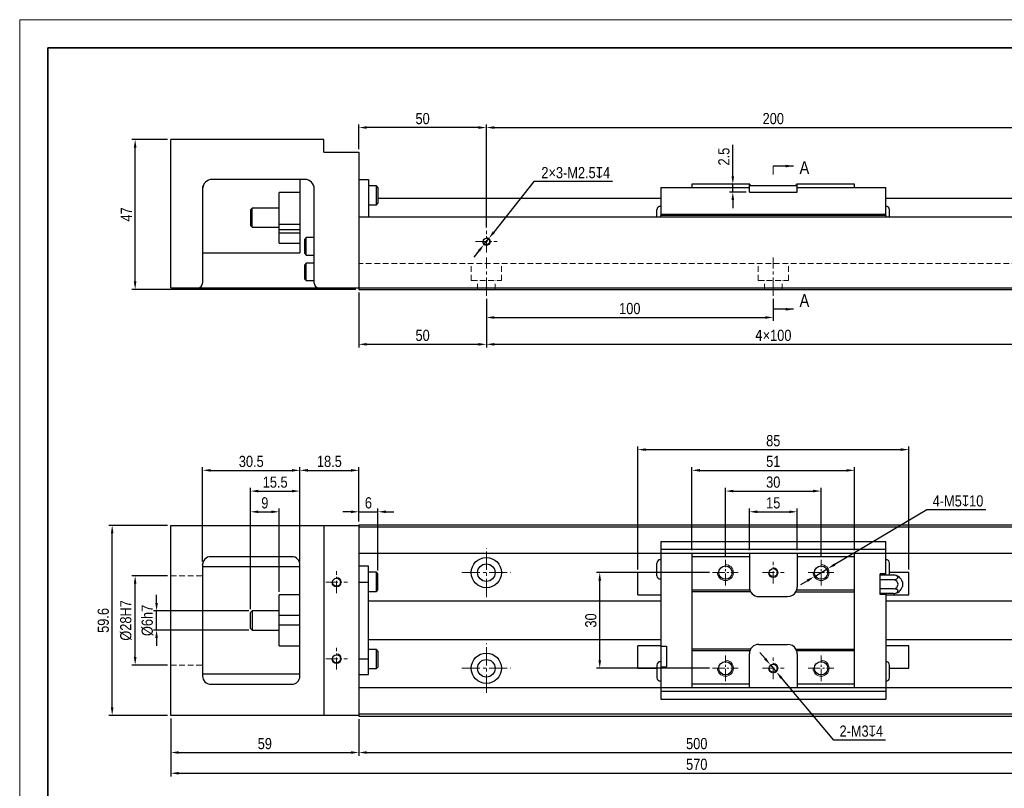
# Model space of a CAD drawing. Header units: millimetres. Extents: x 100 to 3612, y -424 to 856.
# Tile 35 of 45: x 2488 to 2797, y 161 to 402. Entities that reach past the tile are written whole.
import ezdxf

# ---------------------------------------------------------------- set-up
doc = ezdxf.new("R2010")
doc.units = ezdxf.units.MM
doc.linetypes.add('CENTER2', pattern=[28.575, 19.05, -3.175, 3.175, -3.175])
doc.linetypes.add('DASHED', pattern=[19.05, 12.7, -6.35])
doc.layers.get('Defpoints').update_dxf_attribs({"lineweight": 13})
for name, color, linetype, lineweight in [('小粗', 7, 'Continuous', 25), ('标注', 3, 'Continuous', 13), ('点划线', 1, 'CENTER2', 13), ('粗线', 7, 'Continuous', 35), ('细线', 7, 'Continuous', 13), ('虚线', 253, 'DASHED', 13)]:
    doc.layers.add(name, color=color, linetype=linetype, lineweight=lineweight)
doc.styles.add('3.5', font='ARIALN.TTF', dxfattribs={"height": 3.5})
doc.styles.add('7', font='ARIALN.TTF', dxfattribs={"height": 7})
doc.dimstyles.new('A4—对齐', dxfattribs={"dimtxt": 3.5, "dimasz": 2.5, "dimexe": 1, "dimexo": 1, "dimgap": 1, "dimtad": 1, "dimdec": 1, "dimzin": 9, "dimdsep": 46, "dimtxsty": '3.5', "dimcen": 2.5, "dimadec": 0, "dimazin": 0, "dimtm": 1e-09, "dimtfac": 1, "dimtdec": 1, "dimtmove": 0, "dimatfit": 3, "dimfxl": 0, "dimtolj": 1, "dimarcsym": 0})
doc.dimstyles.new('A4—水平', dxfattribs={"dimtxt": 3.5, "dimasz": 2.5, "dimexe": 2, "dimexo": 1, "dimgap": 1, "dimtad": 1, "dimtih": 1, "dimtoh": 1, "dimdec": 1, "dimzin": 12, "dimdsep": 46, "dimtxsty": '3.5', "dimcen": 2.5, "dimadec": 0, "dimazin": 0, "dimtm": 1e-09, "dimtfac": 1, "dimtdec": 1, "dimtmove": 0, "dimatfit": 3, "dimfxl": 0, "dimtolj": 1, "dimarcsym": 0})

# ---------------------------------------------------------------- blocks, each defined once
blk = doc.blocks.new('A4图框')
at = {"layer": '粗线'}
blk.add_lwpolyline([(5, 205), (292, 205), (292, 5), (5, 5)], close=True, dxfattribs=at)
at = {"layer": '细线'}
blk.add_lwpolyline([(0, 210), (297, 210), (297, 0), (0, 0)], close=True, dxfattribs=at)
blk = doc.blocks.new('*D441')
at = {"layer": 'Defpoints', "color": 0, "transparency": 16777216}
for p in [(2524.69, 364.58), (2535.87, 364.58), (2594.87, 317.58)]:
    blk.add_point(p, dxfattribs=at)
at = {"layer": '标注', "color": 0, "lineweight": -2, "transparency": 16777216}
for p, q in [((2534.87, 364.58), (2523.69, 364.58)), ((2524.69, 320.08), (2524.69, 362.08)), ((2593.87, 317.58), (2523.69, 317.58))]:
    blk.add_line(p, q, dxfattribs=at)
at = {"layer": '标注', "color": 0, "transparency": 16777216}
for points in [[(2524.27, 362.08), (2525.1, 362.08), (2524.69, 364.58)], [(2524.27, 320.08), (2525.1, 320.08), (2524.69, 317.58)]]:
    blk.add_solid(points, dxfattribs=at)
at = {"layer": '标注', "color": 0, "transparency": 16777216, "insert": (2521.94, 341.08), "char_height": 3.5, "attachment_point": 5, "rotation": 90, "style": '3.5'}
blk.add_mtext('\\A1;47', dxfattribs=at)
blk = doc.blocks.new('*D442')
at = {"layer": 'Defpoints', "color": 0, "transparency": 16777216}
for p in [(2594.87, 368.34), (2594.87, 360.58), (2634.87, 335.99)]:
    blk.add_point(p, dxfattribs=at)
at = {"layer": '标注', "color": 0, "lineweight": -2, "transparency": 16777216}
for p, q in [((2594.87, 361.58), (2594.87, 369.34)), ((2632.37, 368.34), (2597.37, 368.34)), ((2634.87, 336.99), (2634.87, 369.34))]:
    blk.add_line(p, q, dxfattribs=at)
at = {"layer": '标注', "color": 0, "transparency": 16777216}
for points in [[(2597.37, 368.76), (2597.37, 367.93), (2594.87, 368.34)], [(2632.37, 368.76), (2632.37, 367.93), (2634.87, 368.34)]]:
    blk.add_solid(points, dxfattribs=at)
at = {"layer": '标注', "color": 0, "transparency": 16777216, "insert": (2614.87, 371.13), "char_height": 3.5, "width": 11.7879, "attachment_point": 5, "style": '3.5'}
blk.add_mtext('\\A1;50', dxfattribs=at)
blk = doc.blocks.new('*D443')
at = {"layer": 'Defpoints', "color": 0, "transparency": 16777216}
for p in [(2814.87, 368.34), (2634.87, 335.99), (2814.87, 335.99)]:
    blk.add_point(p, dxfattribs=at)
at = {"layer": '标注', "color": 0, "lineweight": -2, "transparency": 16777216}
for p, q in [((2634.87, 336.99), (2634.87, 369.34)), ((2637.37, 368.34), (2812.37, 368.34)), ((2814.87, 336.99), (2814.87, 369.34))]:
    blk.add_line(p, q, dxfattribs=at)
at = {"layer": '标注', "color": 0, "transparency": 16777216}
for points in [[(2637.37, 368.76), (2637.37, 367.93), (2634.87, 368.34)], [(2812.37, 368.76), (2812.37, 367.93), (2814.87, 368.34)]]:
    blk.add_solid(points, dxfattribs=at)
at = {"layer": '标注', "color": 0, "transparency": 16777216, "insert": (2724.87, 371.13), "char_height": 3.5, "width": 18.6714, "attachment_point": 5, "style": '3.5'}
blk.add_mtext('\\A1;200', dxfattribs=at)
blk = doc.blocks.new('*D444')
at = {"layer": 'Defpoints', "color": 0, "transparency": 16777216}
for p in [(2594.87, 317.58), (2634.87, 315.58), (2634.87, 300.35)]:
    blk.add_point(p, dxfattribs=at)
at = {"layer": '标注', "color": 0, "lineweight": -2, "transparency": 16777216}
for p, q in [((2594.87, 316.58), (2594.87, 299.35)), ((2634.87, 314.58), (2634.87, 299.35)), ((2597.37, 300.35), (2632.37, 300.35))]:
    blk.add_line(p, q, dxfattribs=at)
at = {"layer": '标注', "color": 0, "transparency": 16777216}
for points in [[(2597.37, 300.76), (2597.37, 299.93), (2594.87, 300.35)], [(2632.37, 300.76), (2632.37, 299.93), (2634.87, 300.35)]]:
    blk.add_solid(points, dxfattribs=at)
at = {"layer": '标注', "color": 0, "transparency": 16777216, "insert": (2614.87, 303.14), "char_height": 3.5, "width": 10.0032, "attachment_point": 5, "style": '3.5'}
blk.add_mtext('\\A1;50', dxfattribs=at)
blk = doc.blocks.new('*D445')
at = {"layer": 'Defpoints', "color": 0, "transparency": 16777216}
for p in [(2634.87, 315.58), (2724.87, 315.58), (2724.87, 308.76)]:
    blk.add_point(p, dxfattribs=at)
at = {"layer": '标注', "color": 0, "lineweight": -2, "transparency": 16777216}
for p, q in [((2634.87, 314.58), (2634.87, 307.76)), ((2724.87, 314.58), (2724.87, 307.76)), ((2637.37, 308.76), (2722.37, 308.76))]:
    blk.add_line(p, q, dxfattribs=at)
at = {"layer": '标注', "color": 0, "transparency": 16777216}
for points in [[(2637.37, 309.18), (2637.37, 308.35), (2634.87, 308.76)], [(2722.37, 309.18), (2722.37, 308.35), (2724.87, 308.76)]]:
    blk.add_solid(points, dxfattribs=at)
at = {"layer": '标注', "color": 0, "transparency": 16777216, "insert": (2679.87, 311.55), "char_height": 3.5, "width": 11.0802, "attachment_point": 5, "style": '3.5'}
blk.add_mtext('\\A1;100', dxfattribs=at)
blk = doc.blocks.new('*D446')
at = {"layer": 'Defpoints', "color": 0, "transparency": 16777216}
for p in [(2634.87, 315.58), (2814.87, 315.58), (2814.87, 300.35)]:
    blk.add_point(p, dxfattribs=at)
at = {"layer": '标注', "color": 0, "lineweight": -2, "transparency": 16777216}
for p, q in [((2634.87, 314.58), (2634.87, 299.35)), ((2814.87, 314.58), (2814.87, 299.35)), ((2637.37, 300.35), (2812.37, 300.35))]:
    blk.add_line(p, q, dxfattribs=at)
at = {"layer": '标注', "color": 0, "transparency": 16777216}
for points in [[(2637.37, 300.76), (2637.37, 299.93), (2634.87, 300.35)], [(2812.37, 300.76), (2812.37, 299.93), (2814.87, 300.35)]]:
    blk.add_solid(points, dxfattribs=at)
at = {"layer": '标注', "color": 0, "transparency": 16777216, "insert": (2724.87, 303.14), "char_height": 3.5, "width": 20.1435, "attachment_point": 5, "style": '3.5'}
blk.add_mtext('\\A1;{\\fSimSun|b0|i0|c134|p34;4}×100', dxfattribs=at)
blk = doc.blocks.new('*D437')
at = {"layer": 'Defpoints', "color": 0, "transparency": 16777216}
for p in [(2634.09, 331.61), (2635.64, 333.56)]:
    blk.add_point(p, dxfattribs=at)
at = {"layer": '标注', "color": 0, "lineweight": -2, "transparency": 16777216}
for p, q in [((2649.78, 351.39), (2637.2, 335.52)), ((2674.47, 351.39), (2649.78, 351.39)), ((2634.09, 331.61), (2635.64, 333.56)), ((2632.54, 329.65), (2630.98, 327.69))]:
    blk.add_line(p, q, dxfattribs=at)
at = {"layer": '标注', "color": 0, "transparency": 16777216}
for points in [[(2636.87, 335.78), (2637.52, 335.26), (2635.64, 333.56)], [(2632.21, 329.91), (2632.86, 329.39), (2634.09, 331.61)]]:
    blk.add_solid(points, dxfattribs=at)
at = {"layer": '标注', "color": 0, "transparency": 16777216, "insert": (2662.91, 354.18), "char_height": 3.5, "attachment_point": 5, "style": '3.5'}
blk.add_mtext('\\A1;2×3-M2.5{\\Fgdt|c134;x}4', dxfattribs=at)
blk = doc.blocks.new('*D457')
at = {"layer": 'Defpoints', "color": 0, "transparency": 16777216}
for p in [(2600.87, 247.81), (2594.87, 243.73), (2600.87, 228.35)]:
    blk.add_point(p, dxfattribs=at)
at = {"layer": '标注', "color": 0, "lineweight": -2, "transparency": 16777216}
for p, q in [((2592.37, 247.81), (2589.87, 247.81)), ((2594.87, 244.73), (2594.87, 248.81)), ((2594.87, 247.81), (2600.87, 247.81)), ((2600.87, 229.35), (2600.87, 248.81)), ((2603.37, 247.81), (2605.87, 247.81))]:
    blk.add_line(p, q, dxfattribs=at)
at = {"layer": '标注', "color": 0, "transparency": 16777216}
for points in [[(2592.37, 248.23), (2592.37, 247.4), (2594.87, 247.81)], [(2603.37, 248.23), (2603.37, 247.4), (2600.87, 247.81)]]:
    blk.add_solid(points, dxfattribs=at)
at = {"layer": '标注', "color": 0, "transparency": 16777216, "insert": (2597.87, 250.6), "char_height": 3.5, "attachment_point": 5, "style": '3.5'}
blk.add_mtext('\\A1;6', dxfattribs=at)
blk = doc.blocks.new('*D458')
at = {"layer": 'Defpoints', "color": 0, "transparency": 16777216}
for p in [(2531.41, 216.73), (2561.37, 216.73), (2561.37, 210.73)]:
    blk.add_point(p, dxfattribs=at)
at = {"layer": '标注', "color": 0, "lineweight": -2, "transparency": 16777216}
for p, q in [((2531.41, 219.23), (2531.41, 221.73)), ((2560.37, 216.73), (2530.41, 216.73)), ((2531.41, 210.73), (2531.41, 216.73)), ((2560.37, 210.73), (2530.41, 210.73)), ((2531.41, 208.23), (2531.41, 205.73))]:
    blk.add_line(p, q, dxfattribs=at)
at = {"layer": '标注', "color": 0, "transparency": 16777216}
for points in [[(2531, 219.23), (2531.83, 219.23), (2531.41, 216.73)], [(2531, 208.23), (2531.83, 208.23), (2531.41, 210.73)]]:
    blk.add_solid(points, dxfattribs=at)
at = {"layer": '标注', "color": 0, "transparency": 16777216, "insert": (2528.53, 213.73), "char_height": 3.5, "attachment_point": 5, "rotation": 90, "style": '3.5'}
blk.add_mtext('\\A1;%%C6h7', dxfattribs=at)
blk = doc.blocks.new('*D459')
at = {"layer": 'Defpoints', "color": 0, "transparency": 16777216}
for p in [(2524.69, 227.73), (2535.87, 227.73), (2535.87, 199.73)]:
    blk.add_point(p, dxfattribs=at)
at = {"layer": '标注', "color": 0, "lineweight": -2, "transparency": 16777216}
for p, q in [((2534.87, 227.73), (2523.69, 227.73)), ((2524.69, 202.23), (2524.69, 225.23)), ((2534.87, 199.73), (2523.69, 199.73))]:
    blk.add_line(p, q, dxfattribs=at)
at = {"layer": '标注', "color": 0, "transparency": 16777216}
for points in [[(2524.28, 225.23), (2525.11, 225.23), (2524.69, 227.73)], [(2524.28, 202.23), (2525.11, 202.23), (2524.69, 199.73)]]:
    blk.add_solid(points, dxfattribs=at)
at = {"layer": '标注', "color": 0, "transparency": 16777216, "insert": (2521.81, 213.73), "char_height": 3.5, "attachment_point": 5, "rotation": 90, "style": '3.5'}
blk.add_mtext('\\A1;%%C28H7', dxfattribs=at)
blk = doc.blocks.new('*D460')
at = {"layer": 'Defpoints', "color": 0, "transparency": 16777216}
for p in [(2517.48, 243.53), (2535.87, 243.53), (2535.87, 183.93)]:
    blk.add_point(p, dxfattribs=at)
at = {"layer": '标注', "color": 0, "lineweight": -2, "transparency": 16777216}
for p, q in [((2534.87, 243.53), (2516.48, 243.53)), ((2517.48, 186.43), (2517.48, 241.03)), ((2534.87, 183.93), (2516.48, 183.93))]:
    blk.add_line(p, q, dxfattribs=at)
at = {"layer": '标注', "color": 0, "transparency": 16777216}
for points in [[(2517.07, 241.03), (2517.9, 241.03), (2517.48, 243.53)], [(2517.07, 186.43), (2517.9, 186.43), (2517.48, 183.93)]]:
    blk.add_solid(points, dxfattribs=at)
at = {"layer": '标注', "color": 0, "transparency": 16777216, "insert": (2514.7, 213.73), "char_height": 3.5, "attachment_point": 5, "rotation": 90, "style": '3.5'}
blk.add_mtext('\\A1;59.6', dxfattribs=at)
blk = doc.blocks.new('*D461')
at = {"layer": 'Defpoints', "color": 0, "transparency": 16777216}
for p in [(2535.87, 183.93), (2594.87, 183.73), (2594.87, 172.3)]:
    blk.add_point(p, dxfattribs=at)
at = {"layer": '标注', "color": 0, "lineweight": -2, "transparency": 16777216}
for p, q in [((2535.87, 182.93), (2535.87, 171.3)), ((2594.87, 182.73), (2594.87, 171.3)), ((2538.37, 172.3), (2592.37, 172.3))]:
    blk.add_line(p, q, dxfattribs=at)
at = {"layer": '标注', "color": 0, "transparency": 16777216}
for points in [[(2538.37, 172.71), (2538.37, 171.88), (2535.87, 172.3)], [(2592.37, 172.71), (2592.37, 171.88), (2594.87, 172.3)]]:
    blk.add_solid(points, dxfattribs=at)
at = {"layer": '标注', "color": 0, "transparency": 16777216, "insert": (2565.37, 175.08), "char_height": 3.5, "attachment_point": 5, "style": '3.5'}
blk.add_mtext('\\A1;59', dxfattribs=at)
blk = doc.blocks.new('*D462')
at = {"layer": 'Defpoints', "color": 0, "transparency": 16777216}
for p in [(2535.87, 183.93), (2865.87, 184.43), (2865.87, 165.8)]:
    blk.add_point(p, dxfattribs=at)
at = {"layer": '标注', "color": 0, "lineweight": -2, "transparency": 16777216}
for p, q in [((2535.87, 182.93), (2535.87, 164.8)), ((2865.87, 183.43), (2865.87, 164.8)), ((2538.37, 165.8), (2863.37, 165.8))]:
    blk.add_line(p, q, dxfattribs=at)
at = {"layer": '标注', "color": 0, "transparency": 16777216}
for points in [[(2538.37, 166.21), (2538.37, 165.38), (2535.87, 165.8)], [(2863.37, 166.21), (2863.37, 165.38), (2865.87, 165.8)]]:
    blk.add_solid(points, dxfattribs=at)
at = {"layer": '标注', "color": 0, "transparency": 16777216, "insert": (2700.87, 168.58), "char_height": 3.5, "width": 25.9299, "attachment_point": 5, "style": '3.5'}
blk.add_mtext('\\A1;570', dxfattribs=at)
blk = doc.blocks.new('*D463')
at = {"layer": 'Defpoints', "color": 0, "transparency": 16777216}
for p in [(2594.87, 183.73), (2854.87, 183.73), (2854.87, 172.3)]:
    blk.add_point(p, dxfattribs=at)
at = {"layer": '标注', "color": 0, "lineweight": -2, "transparency": 16777216}
for p, q in [((2594.87, 182.73), (2594.87, 171.3)), ((2854.87, 182.73), (2854.87, 171.3)), ((2597.37, 172.3), (2852.37, 172.3))]:
    blk.add_line(p, q, dxfattribs=at)
at = {"layer": '标注', "color": 0, "transparency": 16777216}
for points in [[(2597.37, 172.71), (2597.37, 171.88), (2594.87, 172.3)], [(2852.37, 172.71), (2852.37, 171.88), (2854.87, 172.3)]]:
    blk.add_solid(points, dxfattribs=at)
at = {"layer": '标注', "color": 0, "transparency": 16777216, "insert": (2700.87, 175.08), "char_height": 3.5, "width": 18.7578, "attachment_point": 5, "style": '3.5'}
blk.add_mtext('\\A1;500', dxfattribs=at)
blk = doc.blocks.new('*D464')
at = {"layer": 'Defpoints', "color": 0, "transparency": 16777216}
for p in [(2569.87, 247.81), (2569.87, 221.73), (2560.87, 216.23)]:
    blk.add_point(p, dxfattribs=at)
at = {"layer": '标注', "color": 0, "lineweight": -2, "transparency": 16777216}
for p, q in [((2560.87, 217.23), (2560.87, 248.81)), ((2563.37, 247.81), (2567.37, 247.81)), ((2569.87, 222.73), (2569.87, 248.81))]:
    blk.add_line(p, q, dxfattribs=at)
at = {"layer": '标注', "color": 0, "transparency": 16777216}
for points in [[(2563.37, 248.23), (2563.37, 247.4), (2560.87, 247.81)], [(2567.37, 248.23), (2567.37, 247.4), (2569.87, 247.81)]]:
    blk.add_solid(points, dxfattribs=at)
at = {"layer": '标注', "color": 0, "transparency": 16777216, "insert": (2565.37, 250.6), "char_height": 3.5, "attachment_point": 5, "style": '3.5'}
blk.add_mtext('\\A1;9', dxfattribs=at)
blk = doc.blocks.new('*D465')
at = {"layer": 'Defpoints', "color": 0, "transparency": 16777216}
for p in [(2576.37, 254.31), (2576.37, 231.23), (2560.87, 216.23)]:
    blk.add_point(p, dxfattribs=at)
at = {"layer": '标注', "color": 0, "lineweight": -2, "transparency": 16777216}
for p, q in [((2560.87, 217.23), (2560.87, 255.31)), ((2563.37, 254.31), (2573.87, 254.31)), ((2576.37, 232.23), (2576.37, 255.31))]:
    blk.add_line(p, q, dxfattribs=at)
at = {"layer": '标注', "color": 0, "transparency": 16777216}
for points in [[(2563.37, 254.73), (2563.37, 253.9), (2560.87, 254.31)], [(2573.87, 254.73), (2573.87, 253.9), (2576.37, 254.31)]]:
    blk.add_solid(points, dxfattribs=at)
at = {"layer": '标注', "color": 0, "transparency": 16777216, "insert": (2568.62, 257.1), "char_height": 3.5, "attachment_point": 5, "style": '3.5'}
blk.add_mtext('\\A1;15.5', dxfattribs=at)
blk = doc.blocks.new('*D466')
at = {"layer": 'Defpoints', "color": 0, "transparency": 16777216}
for p in [(2576.37, 260.81), (2545.87, 231.23), (2576.37, 231.23)]:
    blk.add_point(p, dxfattribs=at)
at = {"layer": '标注', "color": 0, "lineweight": -2, "transparency": 16777216}
for p, q in [((2545.87, 232.23), (2545.87, 261.81)), ((2548.37, 260.81), (2573.87, 260.81)), ((2576.37, 232.23), (2576.37, 261.81))]:
    blk.add_line(p, q, dxfattribs=at)
at = {"layer": '标注', "color": 0, "transparency": 16777216}
for points in [[(2548.37, 261.23), (2548.37, 260.4), (2545.87, 260.81)], [(2573.87, 261.23), (2573.87, 260.4), (2576.37, 260.81)]]:
    blk.add_solid(points, dxfattribs=at)
at = {"layer": '标注', "color": 0, "transparency": 16777216, "insert": (2561.12, 263.6), "char_height": 3.5, "attachment_point": 5, "style": '3.5'}
blk.add_mtext('\\A1;30.5', dxfattribs=at)
blk = doc.blocks.new('*D467')
at = {"layer": 'Defpoints', "color": 0, "transparency": 16777216}
for p in [(2594.87, 260.81), (2594.87, 243.73), (2576.37, 231.23)]:
    blk.add_point(p, dxfattribs=at)
at = {"layer": '标注', "color": 0, "lineweight": -2, "transparency": 16777216}
for p, q in [((2576.37, 232.23), (2576.37, 261.81)), ((2578.87, 260.81), (2592.37, 260.81)), ((2594.87, 244.73), (2594.87, 261.81))]:
    blk.add_line(p, q, dxfattribs=at)
at = {"layer": '标注', "color": 0, "transparency": 16777216}
for points in [[(2578.87, 261.23), (2578.87, 260.4), (2576.37, 260.81)], [(2592.37, 261.23), (2592.37, 260.4), (2594.87, 260.81)]]:
    blk.add_solid(points, dxfattribs=at)
at = {"layer": '标注', "color": 0, "transparency": 16777216, "insert": (2585.62, 263.6), "char_height": 3.5, "attachment_point": 5, "style": '3.5'}
blk.add_mtext('\\A1;18.5', dxfattribs=at)
blk = doc.blocks.new('*D468')
at = {"layer": 'Defpoints', "color": 0, "transparency": 16777216}
for p in [(2739.87, 254.31), (2709.87, 232.78), (2739.87, 232.78)]:
    blk.add_point(p, dxfattribs=at)
at = {"layer": '标注', "color": 0, "lineweight": -2, "transparency": 16777216}
for p, q in [((2709.87, 233.78), (2709.87, 255.31)), ((2712.37, 254.31), (2737.37, 254.31)), ((2739.87, 233.78), (2739.87, 255.31))]:
    blk.add_line(p, q, dxfattribs=at)
at = {"layer": '标注', "color": 0, "transparency": 16777216}
for points in [[(2712.37, 254.73), (2712.37, 253.9), (2709.87, 254.31)], [(2737.37, 254.73), (2737.37, 253.9), (2739.87, 254.31)]]:
    blk.add_solid(points, dxfattribs=at)
at = {"layer": '标注', "color": 0, "transparency": 16777216, "insert": (2724.87, 257.1), "char_height": 3.5, "attachment_point": 5, "style": '3.5'}
blk.add_mtext('\\A1;30', dxfattribs=at)
blk = doc.blocks.new('*D469')
at = {"layer": 'Defpoints', "color": 0, "transparency": 16777216}
for p in [(2767.37, 267.31), (2682.37, 228.73), (2767.37, 228.73)]:
    blk.add_point(p, dxfattribs=at)
at = {"layer": '标注', "color": 0, "lineweight": -2, "transparency": 16777216}
for p, q in [((2682.37, 229.73), (2682.37, 268.31)), ((2684.87, 267.31), (2764.87, 267.31)), ((2767.37, 229.73), (2767.37, 268.31))]:
    blk.add_line(p, q, dxfattribs=at)
at = {"layer": '标注', "color": 0, "transparency": 16777216}
for points in [[(2684.87, 267.73), (2684.87, 266.9), (2682.37, 267.31)], [(2764.87, 267.73), (2764.87, 266.9), (2767.37, 267.31)]]:
    blk.add_solid(points, dxfattribs=at)
at = {"layer": '标注', "color": 0, "transparency": 16777216, "insert": (2724.87, 270.1), "char_height": 3.5, "attachment_point": 5, "style": '3.5'}
blk.add_mtext('\\A1;85', dxfattribs=at)
blk = doc.blocks.new('*D470')
at = {"layer": 'Defpoints', "color": 0, "transparency": 16777216}
for p in [(2712.18, 350.58), (2717.37, 350.58), (2717.37, 348.08)]:
    blk.add_point(p, dxfattribs=at)
at = {"layer": '标注', "color": 0, "lineweight": -2, "transparency": 16777216}
for p, q in [((2712.18, 353.08), (2712.18, 362.88)), ((2716.37, 350.58), (2711.18, 350.58)), ((2712.18, 348.08), (2712.18, 350.58)), ((2716.37, 348.08), (2711.18, 348.08)), ((2712.18, 345.58), (2712.18, 343.08))]:
    blk.add_line(p, q, dxfattribs=at)
at = {"layer": '标注', "color": 0, "transparency": 16777216}
for points in [[(2711.76, 353.08), (2712.59, 353.08), (2712.18, 350.58)], [(2711.76, 345.58), (2712.59, 345.58), (2712.18, 348.08)]]:
    blk.add_solid(points, dxfattribs=at)
at = {"layer": '标注', "color": 0, "transparency": 16777216, "insert": (2709.39, 359.23), "char_height": 3.5, "attachment_point": 5, "rotation": 90, "style": '3.5'}
blk.add_mtext('\\A1;2.5', dxfattribs=at)
blk = doc.blocks.new('*D471')
at = {"layer": 'Defpoints', "color": 0, "transparency": 16777216}
for p in [(2670.44, 228.73), (2705.82, 228.73), (2705.82, 198.73)]:
    blk.add_point(p, dxfattribs=at)
at = {"layer": '标注', "color": 0, "lineweight": -2, "transparency": 16777216}
for p, q in [((2704.82, 228.73), (2669.44, 228.73)), ((2670.44, 201.23), (2670.44, 226.23)), ((2704.82, 198.73), (2669.44, 198.73))]:
    blk.add_line(p, q, dxfattribs=at)
at = {"layer": '标注', "color": 0, "transparency": 16777216}
for points in [[(2670.02, 226.23), (2670.86, 226.23), (2670.44, 228.73)], [(2670.02, 201.23), (2670.86, 201.23), (2670.44, 198.73)]]:
    blk.add_solid(points, dxfattribs=at)
at = {"layer": '标注', "color": 0, "transparency": 16777216, "insert": (2667.65, 213.73), "char_height": 3.5, "attachment_point": 5, "rotation": 90, "style": '3.5'}
blk.add_mtext('\\A1;30', dxfattribs=at)
blk = doc.blocks.new('*D472')
at = {"layer": 'Defpoints', "color": 0, "transparency": 16777216}
for p in [(2732.37, 247.81), (2717.37, 234.73), (2732.37, 234.73)]:
    blk.add_point(p, dxfattribs=at)
at = {"layer": '标注', "color": 0, "lineweight": -2, "transparency": 16777216}
for p, q in [((2717.37, 235.73), (2717.37, 248.81)), ((2719.87, 247.81), (2729.87, 247.81)), ((2732.37, 235.73), (2732.37, 248.81))]:
    blk.add_line(p, q, dxfattribs=at)
at = {"layer": '标注', "color": 0, "transparency": 16777216}
for points in [[(2719.87, 248.23), (2719.87, 247.4), (2717.37, 247.81)], [(2729.87, 248.23), (2729.87, 247.4), (2732.37, 247.81)]]:
    blk.add_solid(points, dxfattribs=at)
at = {"layer": '标注', "color": 0, "transparency": 16777216, "insert": (2724.87, 250.6), "char_height": 3.5, "attachment_point": 5, "style": '3.5'}
blk.add_mtext('\\A1;15', dxfattribs=at)
blk = doc.blocks.new('*D473')
at = {"layer": 'Defpoints', "color": 0, "transparency": 16777216}
for p in [(2750.37, 260.81), (2699.37, 234.73), (2750.37, 234.73)]:
    blk.add_point(p, dxfattribs=at)
at = {"layer": '标注', "color": 0, "lineweight": -2, "transparency": 16777216}
for p, q in [((2699.37, 235.73), (2699.37, 261.81)), ((2701.87, 260.81), (2747.87, 260.81)), ((2750.37, 235.73), (2750.37, 261.81))]:
    blk.add_line(p, q, dxfattribs=at)
at = {"layer": '标注', "color": 0, "transparency": 16777216}
for points in [[(2701.87, 261.23), (2701.87, 260.4), (2699.37, 260.81)], [(2747.87, 261.23), (2747.87, 260.4), (2750.37, 260.81)]]:
    blk.add_solid(points, dxfattribs=at)
at = {"layer": '标注', "color": 0, "transparency": 16777216, "insert": (2724.87, 263.6), "char_height": 3.5, "attachment_point": 5, "style": '3.5'}
blk.add_mtext('\\A1;51', dxfattribs=at)
blk = doc.blocks.new('*D474')
at = {"layer": 'Defpoints', "color": 0, "transparency": 16777216}
for p in [(2742.02, 230.01), (2737.71, 227.46)]:
    blk.add_point(p, dxfattribs=at)
at = {"layer": '标注', "color": 0, "lineweight": -2, "transparency": 16777216}
for p, q in [((2773.07, 248.42), (2744.17, 231.28)), ((2791.59, 248.42), (2773.07, 248.42)), ((2737.71, 227.46), (2742.02, 230.01)), ((2735.56, 226.19), (2733.41, 224.91))]:
    blk.add_line(p, q, dxfattribs=at)
at = {"layer": '标注', "color": 0, "transparency": 16777216}
for points in [[(2743.95, 231.64), (2744.38, 230.93), (2742.02, 230.01)], [(2735.35, 226.54), (2735.78, 225.83), (2737.71, 227.46)]]:
    blk.add_solid(points, dxfattribs=at)
at = {"layer": '标注', "color": 0, "transparency": 16777216, "insert": (2782.83, 251.2), "char_height": 3.5, "attachment_point": 5, "style": '3.5'}
blk.add_mtext('\\A1;4-M5{\\Fgdt|c134;x}10', dxfattribs=at)
blk = doc.blocks.new('*D475')
at = {"layer": 'Defpoints', "color": 0, "transparency": 16777216}
for p in [(2723.9, 199.88), (2725.83, 197.59)]:
    blk.add_point(p, dxfattribs=at)
at = {"layer": '标注', "color": 0, "lineweight": -2, "transparency": 16777216}
for p, q in [((2722.29, 201.79), (2720.68, 203.71)), ((2723.9, 199.88), (2725.83, 197.59)), ((2743.85, 176.21), (2727.44, 195.68)), ((2760.1, 176.21), (2743.85, 176.21))]:
    blk.add_line(p, q, dxfattribs=at)
at = {"layer": '标注', "color": 0, "transparency": 16777216}
for points in [[(2722.61, 202.06), (2721.97, 201.52), (2723.9, 199.88)], [(2727.76, 195.94), (2727.12, 195.41), (2725.83, 197.59)]]:
    blk.add_solid(points, dxfattribs=at)
at = {"layer": '标注', "color": 0, "transparency": 16777216, "insert": (2752.49, 178.99), "char_height": 3.5, "attachment_point": 5, "style": '3.5'}
blk.add_mtext('\\A1;2-M3{\\Fgdt|c134;x}4', dxfattribs=at)

msp = doc.modelspace()

# ---------------------------------------------------------------- linework, layer by layer
at = {"layer": '小粗'}
for p, q in [((2583.87, 364.58), (2535.87, 364.58)), ((2535.87, 318.08), (2535.87, 364.58)), ((2583.87, 360.58), (2583.87, 364.58)), ((2583.87, 360.58), (2594.87, 360.58)), ((2594.87, 360.58), (2594.87, 317.58)), ((2545.87, 349.08), (2545.87, 319.58)), ((2577.87, 352.08), (2548.87, 352.08)), ((2576.37, 352.08), (2576.37, 329.08)), ((2580.87, 319.58), (2580.87, 349.08)), ((2594.87, 352.08), (2597.87, 352.08)), ((2597.87, 352.08), (2597.87, 340.38)), ((2600.37, 350.08), (2597.87, 350.08)), ((2600.87, 349.58), (2600.37, 350.08)), ((2600.37, 344.08), (2600.37, 350.08)), ((2600.87, 349.58), (2600.87, 344.58)), ((2689.57, 349.58), (2717.37, 349.58)), ((2689.57, 349.58), (2689.57, 340.78)), ((2717.54, 350.58), (2699.37, 350.58)), ((2699.37, 350.58), (2699.37, 349.58)), ((2717.37, 348.08), (2717.37, 350.58)), ((2731.96, 350.08), (2717.77, 350.08)), ((2750.37, 350.58), (2732.19, 350.58)), ((2732.37, 348.08), (2732.37, 350.58)), ((2732.37, 349.58), (2760.17, 349.58)), ((2750.37, 349.58), (2750.37, 350.58)), ((2760.17, 340.78), (2760.17, 349.58)), ((2569.87, 337.88), (2569.87, 347.94)), ((2576.37, 347.94), (2569.87, 347.94)), ((2689.57, 346.08), (2600.87, 346.08)), ((2717.37, 348.08), (2732.37, 348.08)), ((2854.87, 346.08), (2760.16, 346.08)), ((2561.37, 343.08), (2560.87, 342.58)), ((2569.87, 343.08), (2561.37, 343.08)), ((2561.37, 337.08), (2561.37, 343.08)), ((2597.87, 344.08), (2600.37, 344.08)), ((2600.37, 344.08), (2600.87, 344.58)), ((2560.87, 342.58), (2560.87, 337.58)), ((2594.87, 340.38), (2854.87, 340.38)), ((2688.37, 340.38), (2688.37, 342.58)), ((2760.17, 341.07), (2689.57, 341.07)), ((2689.57, 340.38), (2689.57, 340.78)), ((2760.17, 340.78), (2689.57, 340.78)), ((2760.17, 340.78), (2760.17, 340.38)), ((2761.37, 340.38), (2761.37, 342.58)), ((2560.87, 337.58), (2561.37, 337.08)), ((2561.37, 337.08), (2569.87, 337.08)), ((2569.87, 332.08), (2569.87, 337.88)), ((2576.37, 337.88), (2569.87, 337.88)), ((2569.87, 336.41), (2576.37, 336.41)), ((2576.37, 335.2), (2569.87, 335.2)), ((2578.37, 333.83), (2577.87, 333.33)), ((2580.87, 333.83), (2578.37, 333.83)), ((2578.37, 328.33), (2578.37, 333.83)), ((2569.87, 332.08), (2576.37, 332.08)), ((2577.87, 328.83), (2577.87, 333.33)), ((2545.87, 329.08), (2576.37, 329.08)), ((2577.87, 328.83), (2578.37, 328.33)), ((2578.37, 328.33), (2580.87, 328.33)), ((2578.37, 325.83), (2577.87, 325.33)), ((2577.87, 320.83), (2577.87, 325.33)), ((2580.87, 325.83), (2578.37, 325.83)), ((2578.37, 320.33), (2578.37, 325.83)), ((2577.87, 320.83), (2578.37, 320.33)), ((2578.37, 320.33), (2580.87, 320.33)), ((2535.87, 318.08), (2865.87, 318.08)), ((2594.87, 317.58), (2854.87, 317.58)), ((2535.87, 183.93), (2535.87, 243.53)), ((2535.87, 243.53), (2594.87, 243.53)), ((2583.87, 243.53), (2583.87, 183.93)), ((2594.87, 243.73), (2854.87, 243.73)), ((2594.87, 243.73), (2594.87, 183.73)), ((2594.87, 243.08), (2854.87, 243.08)), ((2689.57, 238.45), (2689.57, 189.02)), ((2689.57, 238.45), (2760.17, 238.45)), ((2760.17, 227.97), (2760.17, 238.45)), ((2760.17, 235.97), (2689.57, 235.97)), ((2573.87, 233.73), (2548.37, 233.73)), ((2854.87, 234.73), (2594.87, 234.73)), ((2688.37, 227.73), (2688.37, 231.73)), ((2699.37, 234.73), (2699.37, 192.73)), ((2717.37, 233.73), (2699.37, 233.73)), ((2717.37, 234.73), (2717.37, 224.23)), ((2732.37, 234.73), (2732.37, 224.23)), ((2750.37, 233.73), (2732.37, 233.73)), ((2750.37, 192.73), (2750.37, 234.73)), ((2761.37, 227.97), (2761.37, 231.73)), ((2545.87, 231.23), (2545.87, 196.23)), ((2576.37, 230.53), (2545.87, 230.53)), ((2576.37, 196.23), (2576.37, 231.23)), ((2597.87, 230.73), (2594.87, 230.73)), ((2597.87, 196.73), (2597.87, 230.73)), ((2600.37, 228.85), (2597.87, 228.85)), ((2600.87, 228.35), (2600.37, 228.85)), ((2600.37, 222.85), (2600.37, 228.85)), ((2688.37, 228.73), (2682.37, 228.73)), ((2682.37, 221.73), (2682.37, 228.73)), ((2767.37, 228.73), (2761.37, 228.73)), ((2767.37, 221.73), (2767.37, 228.73)), ((2594.87, 225.78), (2597.87, 225.78)), ((2600.87, 223.35), (2600.87, 228.35)), ((2758.37, 221.83), (2758.37, 228.33)), ((2760.17, 228.33), (2758.37, 228.33)), ((2762.57, 227.97), (2758.37, 227.97)), ((2758.37, 226.53), (2762.57, 226.53)), ((2765.37, 225.79), (2765.37, 224.38)), ((2597.87, 222.85), (2600.37, 222.85)), ((2600.37, 222.85), (2600.87, 223.35)), ((2717.54, 223.23), (2699.37, 223.23)), ((2717.77, 222.73), (2699.37, 222.73)), ((2731.96, 222.73), (2750.37, 222.73)), ((2750.37, 223.23), (2732.19, 223.23)), ((2762.57, 223.64), (2758.37, 223.64)), ((2576.37, 221.73), (2569.87, 221.73)), ((2569.87, 205.73), (2569.87, 221.73)), ((2689.57, 219.73), (2597.87, 219.73)), ((2682.37, 221.73), (2689.57, 221.73)), ((2720.37, 221.23), (2729.37, 221.23)), ((2762.56, 222.2), (2758.37, 222.2)), ((2760.17, 221.83), (2758.37, 221.83)), ((2854.87, 219.73), (2760.16, 219.73)), ((2760.17, 222.2), (2760.17, 189.02)), ((2760.17, 221.73), (2767.37, 221.73)), ((2561.37, 216.73), (2560.87, 216.23)), ((2560.87, 211.23), (2560.87, 216.23)), ((2569.87, 216.73), (2561.37, 216.73)), ((2561.37, 216.73), (2561.37, 210.73)), ((2576.37, 215.23), (2569.87, 215.23)), ((2560.87, 211.23), (2561.37, 210.73)), ((2561.37, 210.73), (2569.87, 210.73)), ((2576.37, 212.23), (2569.87, 212.23)), ((2597.87, 207.73), (2689.57, 207.73)), ((2760.16, 207.73), (2854.87, 207.73)), ((2569.87, 205.73), (2576.37, 205.73)), ((2600.37, 204.61), (2597.87, 204.61)), ((2600.87, 204.11), (2600.37, 204.61)), ((2600.37, 198.61), (2600.37, 204.61)), ((2600.87, 204.11), (2600.87, 199.11)), ((2689.57, 205.73), (2682.37, 205.73)), ((2682.37, 198.73), (2682.37, 205.73)), ((2689.57, 205.63), (2691.37, 205.63)), ((2691.37, 205.63), (2691.37, 199.13)), ((2717.77, 204.73), (2699.37, 204.73)), ((2717.54, 204.23), (2699.37, 204.23)), ((2720.37, 206.23), (2729.37, 206.23)), ((2731.96, 204.73), (2750.37, 204.73)), ((2750.37, 204.23), (2732.19, 204.23)), ((2767.37, 205.73), (2760.17, 205.73)), ((2767.37, 198.73), (2767.37, 205.73)), ((2594.87, 201.69), (2597.87, 201.69)), ((2717.37, 192.73), (2717.37, 203.23)), ((2732.37, 203.23), (2732.37, 192.73)), ((2597.87, 198.61), (2600.37, 198.61)), ((2600.37, 198.61), (2600.87, 199.11)), ((2682.37, 198.73), (2688.37, 198.73)), ((2688.37, 199.73), (2688.37, 195.73)), ((2689.57, 199.13), (2691.37, 199.13)), ((2761.37, 195.73), (2761.37, 199.73)), ((2761.37, 198.73), (2767.37, 198.73)), ((2545.87, 196.93), (2576.37, 196.93)), ((2594.87, 196.73), (2597.87, 196.73)), ((2548.37, 193.73), (2573.87, 193.73)), ((2594.87, 192.73), (2854.87, 192.73)), ((2717.37, 193.73), (2699.37, 193.73)), ((2750.37, 193.73), (2732.37, 193.73)), ((2689.57, 191.5), (2760.17, 191.5)), ((2689.57, 189.02), (2760.17, 189.02)), ((2594.87, 183.93), (2535.87, 183.93)), ((2854.87, 184.38), (2594.87, 184.38)), ((2594.87, 183.73), (2854.87, 183.73))]:
    msp.add_line(p, q, dxfattribs=at)
for centre, radius in [((2634.87, 332.58), 1.02), ((2634.87, 228.73), 4.75), ((2634.87, 228.73), 2.75), ((2709.87, 228.73), 2.1), ((2724.87, 228.73), 1.25), ((2739.87, 228.73), 2.1), ((2587.87, 225.73), 1.25), ((2587.87, 201.73), 1.25), ((2634.87, 198.73), 4.75), ((2634.87, 198.73), 2.75), ((2709.87, 198.73), 2.1), ((2739.87, 198.73), 2.1), ((2724.87, 198.73), 1.25)]:
    msp.add_circle(centre, radius, dxfattribs=at)
for centre, radius, start, end in [((2548.87, 349.08), 3, 90, 180), ((2577.87, 349.08), 3, 0, 90), ((2720.37, 351.58), 3, 199.4712, 210), ((2689.37, 342.58), 1, 78.463, 180.0001), ((2760.37, 342.58), 1, 359.9999, 101.537), ((2544.37, 319.58), 1.5, 270, 0), ((2582.37, 319.58), 1.5, 180, 270), ((2548.37, 231.23), 2.5, 90, 180), ((2573.87, 231.23), 2.5, 0, 90), ((2689.37, 231.73), 1, 78.463, 180.0001), ((2760.37, 231.73), 1, 359.9999, 101.537), ((2689.37, 227.73), 1, 179.9999, 281.537), ((2762.57, 225.08), 2.89, 14.082, 89.9713), ((2762.57, 225.08), 1.44, 270.1017, 90.0043), ((2720.37, 224.23), 3, 180, 270), ((2729.37, 224.23), 3, 270, 330), ((2729.37, 224.23), 3, 340.5288, 0), ((2762.57, 225.08), 2.89, 270, 345.918), ((2720.37, 203.23), 3, 90, 180), ((2729.37, 203.23), 3, 30, 90), ((2729.37, 203.23), 3, 0, 19.4712), ((2689.37, 199.73), 1, 78.463, 180.0001), ((2760.37, 199.73), 1, 359.9999, 101.537), ((2548.37, 196.23), 2.5, 180, 270), ((2573.87, 196.23), 2.5, 270, 0), ((2689.37, 195.73), 1, 179.9999, 281.537), ((2760.37, 195.73), 1, 258.463, 0.0001)]:
    msp.add_arc(centre, radius, start, end, dxfattribs=at)
for centre, major_axis, ratio, start_param, end_param in [((2729.37, 351.58), (-2.74, 1.21), 1, 3.034044, 3.217806), ((2762.57, 227.25), (1.44, 0), 0.5, 4.712313, 7.852981), ((2729.37, 224.23), (3, 0), 1, 5.759587, 5.943348), ((2762.57, 222.92), (-1.44, 0), 0.5, 1.570197, 4.710613), ((2729.37, 203.23), (3, 0), 1, 0.339837, 0.523599)]:
    msp.add_ellipse(centre, major_axis=major_axis, ratio=ratio, start_param=start_param, end_param=end_param, dxfattribs=at)
for points, knots in [([(2545.89, 349.44), (2545.89, 349.48), (2545.9, 349.52), (2545.91, 349.6), (2545.91, 349.63), (2545.92, 349.67), (2545.93, 349.69), (2545.93, 349.72), (2545.94, 349.73), (2545.96, 349.81), (2545.97, 349.88), (2546, 349.98), (2546.01, 350), (2546.02, 350.04), (2546.04, 350.09), (2546.06, 350.15), (2546.08, 350.19)], [0, 0, 0, 0, 0.25, 0.25, 0.375, 0.375, 0.4375, 0.4375, 0.5, 0.5, 0.75, 0.75, 0.8125, 0.8125, 0.875, 1, 1, 1, 1]), ([(2546.08, 232.24), (2546.09, 232.27), (2546.1, 232.29), (2546.1, 232.3), (2546.11, 232.3), (2546.11, 232.3), (2546.11, 232.31), (2546.11, 232.31)], [0, 0, 0, 0, 0.685618, 0.685618, 0.857023, 0.857023, 1, 1, 1, 1]), ([(2546.11, 195.16), (2546.11, 195.16), (2546.11, 195.16), (2546.11, 195.17), (2546.1, 195.17), (2546.1, 195.18), (2546.09, 195.2), (2546.08, 195.23)], [0, 0, 0, 0, 0.142582, 0.142582, 0.314065, 0.314065, 1, 1, 1, 1])]:
    msp.add_open_spline(points, degree=3, knots=knots, dxfattribs=at)
msp.add_open_spline([(2545.87, 231.23), (2545.87, 231.27), (2545.87, 231.34), (2545.87, 231.45), (2545.88, 231.52), (2545.89, 231.56)], degree=3, dxfattribs=at)
at = {"layer": '标注', "const_width": 0.3}
for points in [[(2724.87, 353.6), (2724.87, 356.26)], [(2724.87, 311.34), (2724.87, 313.99)]]:
    msp.add_lwpolyline(points, dxfattribs=at)
at = {"layer": '标注'}
for centre, radius in [((2634.87, 332.58), 1.25), ((2709.87, 228.73), 2.5), ((2724.87, 228.73), 1.5), ((2739.87, 228.73), 2.5), ((2587.87, 225.73), 1.5), ((2587.87, 201.73), 1.5), ((2709.87, 198.73), 2.5), ((2739.87, 198.73), 2.5), ((2724.87, 198.73), 1.5)]:
    msp.add_arc(centre, radius, 180, 90, dxfattribs=at)
at = {"layer": '点划线', "ltscale": 0.2}
for p, q in [((2634.87, 329.18), (2634.87, 335.99)), ((2631.46, 332.58), (2638.27, 332.58)), ((2709.87, 224.69), (2709.87, 232.78)), ((2724.87, 225.33), (2724.87, 232.14)), ((2739.87, 224.69), (2739.87, 232.78)), ((2587.87, 222.33), (2587.87, 229.14)), ((2705.82, 228.73), (2713.91, 228.73)), ((2721.46, 228.73), (2728.27, 228.73)), ((2735.82, 228.73), (2743.91, 228.73)), ((2584.46, 225.73), (2591.27, 225.73)), ((2587.87, 198.33), (2587.87, 205.14)), ((2584.46, 201.73), (2591.27, 201.73)), ((2709.87, 194.69), (2709.87, 202.78)), ((2724.87, 195.33), (2724.87, 202.14)), ((2739.87, 194.69), (2739.87, 202.78)), ((2705.82, 198.73), (2713.91, 198.73)), ((2721.46, 198.73), (2728.27, 198.73)), ((2735.82, 198.73), (2743.91, 198.73))]:
    msp.add_line(p, q, dxfattribs=at)
at = {"layer": '点划线', "ltscale": 0.3}
for p, q in [((2634.87, 315.58), (2634.87, 327.58)), ((2724.87, 315.58), (2724.87, 327.58)), ((2634.87, 221.02), (2634.87, 236.45)), ((2627.15, 228.73), (2642.58, 228.73)), ((2634.87, 191.02), (2634.87, 206.45)), ((2627.15, 198.73), (2642.58, 198.73))]:
    msp.add_line(p, q, dxfattribs=at)
at = {"layer": '虚线', "ltscale": 0.14}
for p, q in [((2854.87, 325.73), (2594.87, 325.73)), ((2630.12, 320.38), (2630.12, 325.73)), ((2639.62, 320.38), (2639.62, 325.58)), ((2720.12, 320.38), (2720.12, 325.73)), ((2729.62, 320.38), (2729.62, 325.58)), ((2630.12, 320.38), (2639.62, 320.38)), ((2632.12, 317.58), (2632.12, 320.38)), ((2637.62, 317.58), (2637.62, 320.38)), ((2720.12, 320.38), (2729.62, 320.38)), ((2722.12, 317.58), (2722.12, 320.38)), ((2727.62, 317.58), (2727.62, 320.38)), ((2535.87, 227.73), (2545.87, 227.73)), ((2535.87, 199.73), (2545.87, 199.73))]:
    msp.add_line(p, q, dxfattribs=at)

# ---------------------------------------------------------------- block references
at = {"layer": '标注', "xscale": 1.772264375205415, "yscale": 1.772264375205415, "zscale": 1.772264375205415}
msp.add_blockref('A4图框', (2488.47, 30), dxfattribs=at)

# ---------------------------------------------------------------- texts
at = {"layer": '标注', "char_height": 4, "attachment_point": 1, "style": '7'}
for insert in [(2733.11, 357.78), (2733.11, 316.09)]:
    msp.add_mtext_dynamic_manual_height_columns('A', width=8.7359, gutter_width=35, heights=[0], dxfattribs=dict(at, insert=insert))

# ---------------------------------------------------------------- dimensions: what is measured, and where the dimension line sits
at = {"layer": '标注'}
for base, p1, p2, text, picture, middle in [((2594.87, 368.34), (2634.87, 335.99), (2594.87, 360.58), '50', '*D442', (2614.87, 371.13)), ((2814.87, 368.34), (2634.87, 335.99), (2814.87, 335.99), '200', '*D443', (2724.87, 371.13)), ((2634.87, 300.35), (2594.87, 317.58), (2634.87, 315.58), '50', '*D444', (2614.87, 303.14)), ((2724.87, 308.76), (2634.87, 315.58), (2724.87, 315.58), '100', '*D445', (2679.87, 311.55)), ((2814.87, 300.35), (2634.87, 315.58), (2814.87, 315.58), '{\\fSimSun|b0|i0|c134|p34;4}×100', '*D446', (2724.87, 303.14))]:
    dim = msp.add_linear_dim(base=base, p1=p1, p2=p2, text=text, dimstyle='A4—对齐', dxfattribs=at)
    dim.commit()
    dim.dimension.update_dxf_attribs({"geometry": picture, "text_midpoint": middle})
for base, p1, p2, picture, middle in [((2524.69, 364.58), (2594.87, 317.58), (2535.87, 364.58), '*D441', (2521.94, 341.08)), ((2712.18, 350.58), (2717.37, 348.08), (2717.37, 350.58), '*D470', (2709.39, 359.23)), ((2517.48, 243.53), (2535.87, 183.93), (2535.87, 243.53), '*D460', (2514.7, 213.73)), ((2670.44, 228.73), (2705.82, 198.73), (2705.82, 228.73), '*D471', (2667.65, 213.73))]:
    dim = msp.add_linear_dim(base=base, p1=p1, p2=p2, angle=90, dimstyle='A4—对齐', dxfattribs=at)
    dim.commit()
    dim.dimension.update_dxf_attribs({"geometry": picture, "text_midpoint": middle})
for p1, p2, text, picture, middle in [((2634.09, 331.61), (2635.64, 333.56), '2×3-M2.5{\\Fgdt|c134;x}4', '*D437', (2662.91, 351.39)), ((2737.71, 227.46), (2742.02, 230.01), '4-M5{\\Fgdt|c134;x}10', '*D474', (2782.83, 248.42)), ((2723.9, 199.88), (2725.83, 197.59), '2-M3{\\Fgdt|c134;x}4', '*D475', (2752.49, 176.21))]:
    dim = msp.add_diameter_dim_2p(p1=p1, p2=p2, text=text, dimstyle='A4—水平', dxfattribs=at)
    dim.commit()
    dim.dimension.update_dxf_attribs({"geometry": picture, "text_midpoint": middle, "dimtype": 163})
for base, p1, p2, picture, middle in [((2767.37, 267.31), (2682.37, 228.73), (2767.37, 228.73), '*D469', (2724.87, 267.31)), ((2739.87, 254.31), (2709.87, 232.78), (2739.87, 232.78), '*D468', (2724.87, 254.31))]:
    dim = msp.add_linear_dim(base=base, p1=p1, p2=p2, dimstyle='A4—对齐', dxfattribs=at)
    dim.commit()
    dim.dimension.update_dxf_attribs({"geometry": picture, "text_midpoint": middle, "dimtype": 160})
for base, p1, p2, picture, middle in [((2576.37, 260.81), (2545.87, 231.23), (2576.37, 231.23), '*D466', (2561.12, 263.6)), ((2594.87, 260.81), (2576.37, 231.23), (2594.87, 243.73), '*D467', (2585.62, 263.6)), ((2750.37, 260.81), (2699.37, 234.73), (2750.37, 234.73), '*D473', (2724.87, 263.6)), ((2576.37, 254.31), (2560.87, 216.23), (2576.37, 231.23), '*D465', (2568.62, 257.1)), ((2569.87, 247.81), (2560.87, 216.23), (2569.87, 221.73), '*D464', (2565.37, 250.6)), ((2600.87, 247.81), (2594.87, 243.73), (2600.87, 228.35), '*D457', (2597.87, 250.6)), ((2732.37, 247.81), (2717.37, 234.73), (2732.37, 234.73), '*D472', (2724.87, 250.6)), ((2594.87, 172.3), (2535.87, 183.93), (2594.87, 183.73), '*D461', (2565.37, 175.08))]:
    dim = msp.add_linear_dim(base=base, p1=p1, p2=p2, dimstyle='A4—对齐', dxfattribs=at)
    dim.commit()
    dim.dimension.update_dxf_attribs({"geometry": picture, "text_midpoint": middle})
dim = msp.add_linear_dim(base=(2524.69, 227.73), p1=(2535.87, 199.73), p2=(2535.87, 227.73), angle=90, text='%%C<>H7', dimstyle='A4—对齐', dxfattribs=at)
dim.commit()
dim.dimension.update_dxf_attribs({"geometry": '*D459', "text_midpoint": (2521.81, 213.73)})
dim = msp.add_linear_dim(base=(2531.41, 216.73), p1=(2561.37, 210.73), p2=(2561.37, 216.73), angle=90, text='%%C<>h7', dimstyle='A4—对齐', dxfattribs=at)
dim.commit()
dim.dimension.update_dxf_attribs({"geometry": '*D458', "text_midpoint": (2531.41, 213.73), "dimtype": 160})
for base, p1, p2, text, picture, middle in [((2865.87, 165.8), (2535.87, 183.93), (2865.87, 184.43), '570', '*D462', (2700.87, 165.8)), ((2854.87, 172.3), (2594.87, 183.73), (2854.87, 183.73), '500', '*D463', (2700.87, 172.3))]:
    dim = msp.add_linear_dim(base=base, p1=p1, p2=p2, text=text, dimstyle='A4—对齐', dxfattribs=at)
    dim.commit()
    dim.dimension.update_dxf_attribs({"geometry": picture, "text_midpoint": middle, "dimtype": 160})

# ---------------------------------------------------------------- leaders
for points in [[(2731.26, 356.26), (2724.87, 356.26)], [(2731.26, 311.34), (2724.87, 311.34)]]:
    msp.add_leader(points, dimstyle='A4—对齐', override={"dimgap": 1, "dimtad": 0}, dxfattribs=at)

doc.saveas('drawing.dxf')
